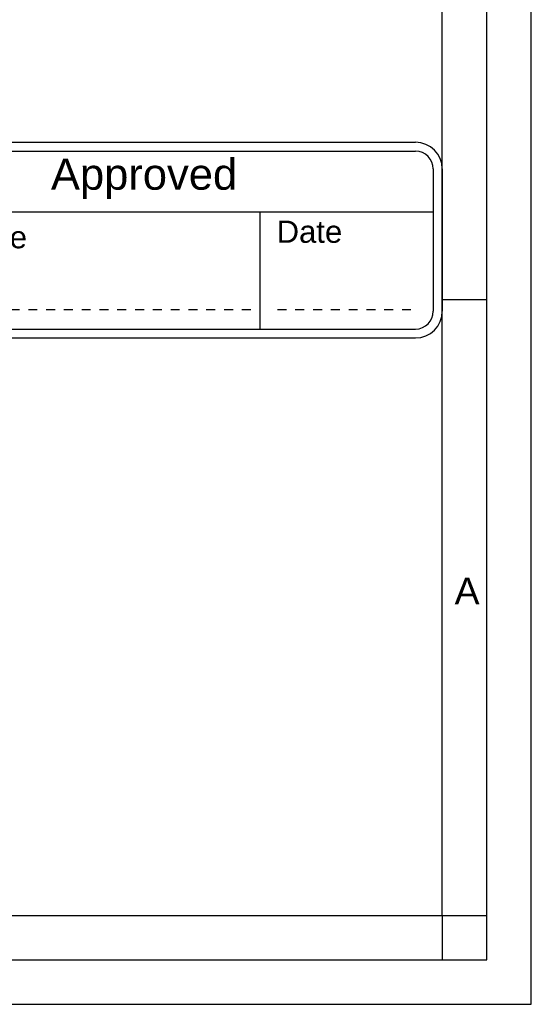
# Model space of a CAD drawing. Header units: millimetres. Extents: x 0 to 420, y 0 to 297.
# Tile 49 of 74: x 363 to 420, y 0 to 111. Entities that reach past the tile are written whole.
import ezdxf

# ---------------------------------------------------------------- set-up
doc = ezdxf.new("R2010")
doc.units = ezdxf.units.MM
doc.header["$LTSCALE"] = 23.1
doc.layers.get('0').update_dxf_attribs({"linetype": 'CONTINUOUS'})
doc.layers.add('DETAIL', color=7, linetype='CONTINUOUS')
doc.styles.add('TEXTSTYLE_10', font='arial.ttf')
doc.styles.add('TEXTSTYLE_2', font='arial.ttf')

# ---------------------------------------------------------------- blocks, each defined once
blk = doc.blocks.new('APPROVED_BL2', base_point=(377.49, 85.95))
at = {"layer": 'DETAIL', "color": 1, "linetype": 'CONTINUOUS'}
for p, q in [((347.99, 96.95), (406.99, 96.95)), ((347.99, 95.95), (406.99, 95.95)), ((344.99, 93.95), (344.99, 77.95)), ((345.99, 93.95), (345.99, 77.95)), ((408.99, 93.95), (408.99, 77.95)), ((409.99, 93.95), (409.99, 77.95)), ((345.99, 89.13), (408.99, 89.13)), ((389.48, 89.13), (389.48, 75.95)), ((347.48, 78.16), (348.48, 78.16)), ((349.48, 78.16), (350.48, 78.16)), ((351.48, 78.16), (352.48, 78.16)), ((353.48, 78.16), (354.48, 78.16)), ((355.48, 78.16), (356.48, 78.16)), ((357.48, 78.16), (358.48, 78.16)), ((359.48, 78.16), (360.48, 78.16)), ((361.48, 78.16), (362.48, 78.16)), ((363.48, 78.16), (364.48, 78.16)), ((365.48, 78.16), (366.48, 78.16)), ((367.48, 78.16), (368.48, 78.16)), ((369.48, 78.16), (370.48, 78.16)), ((371.48, 78.16), (372.48, 78.16)), ((373.48, 78.16), (374.48, 78.16)), ((375.48, 78.16), (376.48, 78.16)), ((377.48, 78.16), (378.48, 78.16)), ((379.48, 78.16), (380.48, 78.16)), ((381.48, 78.16), (382.48, 78.16)), ((383.48, 78.16), (384.48, 78.16)), ((385.48, 78.16), (386.48, 78.16)), ((387.48, 78.16), (388.48, 78.16)), ((391.48, 78.16), (392.48, 78.16)), ((393.48, 78.16), (394.48, 78.16)), ((395.48, 78.16), (396.48, 78.16)), ((397.48, 78.16), (398.48, 78.16)), ((399.48, 78.16), (400.48, 78.16)), ((401.48, 78.16), (402.48, 78.16)), ((403.48, 78.16), (404.48, 78.16)), ((405.48, 78.16), (406.48, 78.16)), ((347.99, 75.95), (406.99, 75.95)), ((347.99, 74.95), (406.99, 74.95))]:
    blk.add_line(p, q, dxfattribs=at)
for centre, radius, start, end in [((347.99, 93.95), 3, 90, 180), ((406.99, 93.95), 3, 0, 90), ((347.99, 93.95), 2, 90, 180), ((406.99, 93.95), 2, 0, 90), ((347.99, 77.95), 3, 180, 270), ((347.99, 77.95), 2, 180, 270), ((406.99, 77.95), 3, 270, 360), ((406.99, 77.95), 2, 270, 360)]:
    blk.add_arc(centre, radius, start, end, dxfattribs=at)
at = {"layer": 'DETAIL', "color": 2, "linetype": 'CONTINUOUS', "style": 'TEXTSTYLE_10'}
for s, height, p in [('Approved', 3.5, (366.02, 91.62)), ('Signature', 2.5, (348.38, 85.03)), ('Date', 2.5, (391.38, 85.65))]:
    blk.add_text(s, height=height, dxfattribs=at).set_placement(p)

msp = doc.modelspace()

# ---------------------------------------------------------------- linework, layer by layer
at = {"color": 2, "linetype": 'CONTINUOUS'}
for p, q in [((420, 0), (420, 297)), ((415, 5), (415, 292)), ((410, 79.25), (415, 79.25)), ((410.00278, 10.01538), (410.00278, 5.01538)), ((410.00841, 9.99683), (415.00841, 9.99683)), ((20, 5), (415, 5)), ((237.25, 0), (420, 0))]:
    msp.add_line(p, q, dxfattribs=at)
at = {"color": 7, "linetype": 'CONTINUOUS'}
for p, q in [((410, 10), (410, 287)), ((25, 10), (410, 10))]:
    msp.add_line(p, q, dxfattribs=at)

# ---------------------------------------------------------------- block references
at = {"layer": 'DETAIL', "color": 2, "linetype": 'CONTINUOUS'}
msp.add_blockref('APPROVED_BL2', (377.49237, 85.94587), dxfattribs=at)

# ---------------------------------------------------------------- texts
at = {"color": 2, "linetype": 'CONTINUOUS', "insert": (411.3869, 47.99854), "char_height": 3, "width": 2.7881041, "attachment_point": 1, "line_spacing_factor": 0.9, "style": 'TEXTSTYLE_2'}
msp.add_mtext('A', dxfattribs=at)

doc.saveas('drawing.dxf')
